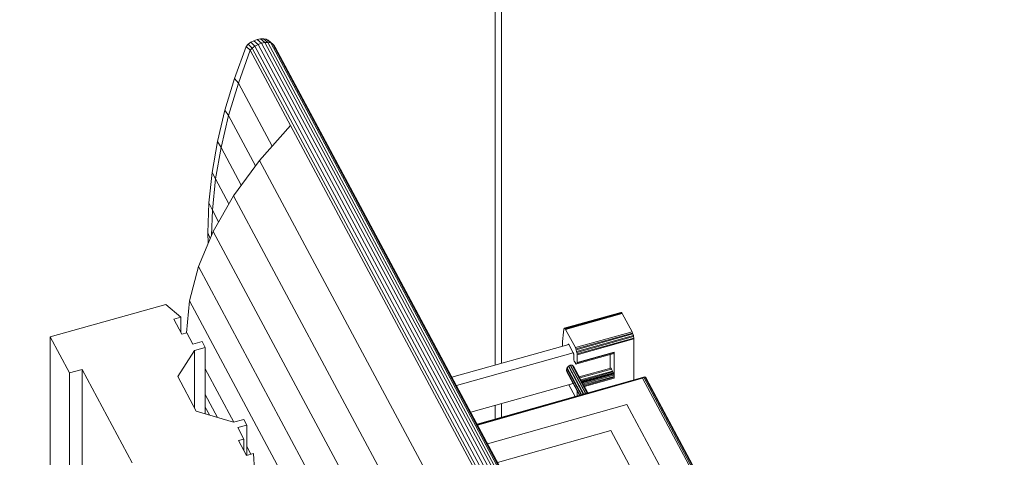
# Model space of a CAD drawing. Header units: millimetres. Extents: x -2220 to 52371, y -4077 to 6953.
# Tile 246 of 256: x 37272 to 37749, y 2515 to 2726. Entities that reach past the tile are written whole.
import ezdxf

# ---------------------------------------------------------------- set-up
doc = ezdxf.new("R2010")
doc.units = ezdxf.units.MM
doc.header["$MEASUREMENT"] = 0
doc.linetypes.add('Wipeout_Contour', pattern=[1000, 0, -1000])
for name, color, linetype in [('Nuevo_08_E_Envans secs', 7, 'Continuous'), ('Nuevo_09_EI_Mobiliari general', 7, 'Continuous'), ('Nuevo_Ventanas Archicad', 7, 'Continuous')]:
    doc.layers.add(name, color=color, linetype=linetype)
doc.layers.add('Nuevo_09_EI_Mobiliari general_Pluma_Nº__61', color=7, linetype='Continuous', lineweight=5, true_color=0x6a6a6a)
doc.layers.add('Nuevo_Ventanas Archicad_Pluma_Nº__1', color=7, linetype='Continuous', lineweight=5)
doc.layers.add('Nuevo_Ventanas Archicad_Pluma_Nº__47', color=7, linetype='Continuous', lineweight=20)

# ---------------------------------------------------------------- blocks, each defined once
blk = doc.blocks.new('Elem Sección_207_2', base_point=(42615.74, 4689.65))
at = {"layer": 'Nuevo_09_EI_Mobiliari general_Pluma_Nº__61', "color": 251, "linetype": 'Continuous', "lineweight": 5, "true_color": 0x6a6a6a}
for p, q in [((37382.83, 2714.42), (37384.11, 2715.37)), ((37384.11, 2715.37), (37385.59, 2716.15)), ((37386.17, 2713.53), (37384.11, 2715.37)), ((37385.59, 2716.15), (37387.19, 2716.72)), ((37385.59, 2716.15), (37387.68, 2714.33)), ((37387.19, 2716.72), (37388.78, 2717.04)), ((37387.19, 2716.72), (37389.31, 2714.91)), ((37388.78, 2717.04), (37390.27, 2717.09)), ((37388.78, 2717.04), (37390.94, 2715.24)), ((37389.31, 2714.91), (37390.94, 2715.24)), ((37390.27, 2717.09), (37392.45, 2715.29)), ((37390.27, 2717.09), (37391.54, 2716.85)), ((37390.94, 2715.24), (37392.45, 2715.29)), ((37390.94, 2715.24), (37552.07, 2414.27)), ((37391.54, 2716.85), (37392.52, 2716.36)), ((37391.54, 2716.85), (37393.76, 2715.05)), ((37392.45, 2715.29), (37553.53, 2414.42)), ((37392.45, 2715.29), (37393.76, 2715.05)), ((37392.52, 2716.36), (37394.75, 2714.54)), ((37393.76, 2715.05), (37554.74, 2414.35)), ((37393.76, 2715.05), (37394.75, 2714.54)), ((37376.23, 2697.88), (37381.85, 2713.38)), ((37378.13, 2695.69), (37383.87, 2711.5)), ((37381.85, 2713.38), (37382.83, 2714.42)), ((37383.87, 2711.5), (37381.85, 2713.38)), ((37384.87, 2712.56), (37382.83, 2714.42)), ((37383.87, 2711.5), (37384.87, 2712.56)), ((37545.02, 2410.49), (37383.87, 2711.5)), ((37384.87, 2712.56), (37386.17, 2713.53)), ((37546.02, 2411.55), (37384.87, 2712.56)), ((37386.17, 2713.53), (37387.68, 2714.33)), ((37547.32, 2412.52), (37386.17, 2713.53)), ((37387.68, 2714.33), (37389.31, 2714.91)), ((37387.68, 2714.33), (37548.84, 2413.32)), ((37389.31, 2714.91), (37550.47, 2413.9)), ((37394.75, 2714.54), (37555.56, 2414.19)), ((37394.75, 2714.54), (37395.38, 2713.81)), ((37395.38, 2713.81), (37555.88, 2414.03)), ((37395.84, 2712.95), (37395.99, 2713)), ((37395.99, 2713), (37556.11, 2413.91)), ((37371.61, 2682.53), (37376.23, 2697.88)), ((37378.13, 2695.69), (37376.23, 2697.88)), ((37373.42, 2680.02), (37378.13, 2695.69)), ((37394.46, 2665.18), (37378.13, 2695.69)), ((37368.01, 2667.36), (37371.61, 2682.53)), ((37373.42, 2680.02), (37371.61, 2682.53)), ((37369.75, 2664.54), (37373.42, 2680.02)), ((37386.46, 2655.67), (37373.42, 2680.02)), ((37388.35, 2658.27), (37403.31, 2675.18)), ((37365.44, 2652.39), (37368.01, 2667.36)), ((37367.12, 2649.27), (37369.75, 2664.54)), ((37369.75, 2664.54), (37368.01, 2667.36)), ((37379.56, 2646.21), (37369.75, 2664.54)), ((37375.85, 2641.11), (37388.35, 2658.27)), ((37510.62, 2429.89), (37388.35, 2658.27)), ((37363.89, 2637.66), (37365.44, 2652.39)), ((37367.12, 2649.27), (37365.44, 2652.39)), ((37365.54, 2634.23), (37367.12, 2649.27)), ((37373.59, 2637.18), (37367.12, 2649.27)), ((37365.96, 2623.93), (37375.85, 2641.11)), ((37498.12, 2412.73), (37375.85, 2641.11)), ((37363.37, 2623.18), (37363.89, 2637.66)), ((37365.54, 2634.23), (37363.89, 2637.66)), ((37365.1, 2621.88), (37365.54, 2634.23)), ((37368.6, 2628.52), (37365.54, 2634.23)), ((37358.81, 2606.94), (37365.96, 2623.93)), ((37363.37, 2623.18), (37363.56, 2618.22)), ((37364.54, 2620.55), (37363.37, 2623.18)), ((37488.23, 2395.55), (37365.96, 2623.93)), ((37354.48, 2590.35), (37358.81, 2606.94)), ((37481.07, 2378.56), (37358.81, 2606.94)), ((37287.07, 2572.83), (37343.09, 2588.48)), ((37343.09, 2588.48), (37350.24, 2582.35)), ((37353.07, 2574.84), (37354.48, 2590.35)), ((37476.75, 2361.97), (37354.48, 2590.35)), ((37350.24, 2582.35), (37346.87, 2581.41)), ((37350.24, 2582.35), (37350.24, 2575.11)), ((37563.21, 2584.75), (37535.78, 2577.08)), ((37563.32, 2584.72), (37535.89, 2577.06)), ((37563.51, 2584.68), (37536.07, 2577.01)), ((37563.64, 2584.5), (37536.21, 2576.83)), ((37563.87, 2584.18), (37536.44, 2576.51)), ((37563.32, 2584.72), (37563.21, 2584.75)), ((37563.51, 2584.68), (37563.32, 2584.72)), ((37563.64, 2584.5), (37563.51, 2584.68)), ((37563.87, 2584.18), (37563.64, 2584.5)), ((37568.58, 2575.38), (37563.87, 2584.18)), ((37346.87, 2581.41), (37350.74, 2574.18)), ((37535.67, 2576.84), (37535.78, 2577.08)), ((37535.78, 2577.08), (37535.78, 2577.08)), ((37535.78, 2577.08), (37535.89, 2577.06)), ((37535.89, 2577.06), (37536.07, 2577.01)), ((37536.07, 2577.01), (37536.21, 2576.83)), ((37287.07, 2200.77), (37287.07, 2572.83)), ((37296.38, 2555.43), (37287.07, 2572.83)), ((37350.74, 2574.18), (37353.24, 2574.88)), ((37353.24, 2574.88), (37356.17, 2569.43)), ((37535.22, 2573.95), (37535.08, 2571.99)), ((37535.22, 2573.95), (37535.36, 2574.96)), ((37535.36, 2574.96), (37535.6, 2576.7)), ((37535.6, 2576.7), (37535.67, 2576.84)), ((37536.21, 2576.83), (37536.44, 2576.51)), ((37536.44, 2576.51), (37541.15, 2567.71)), ((37568.58, 2575.38), (37541.15, 2567.71)), ((37568.85, 2574.7), (37541.42, 2567.04)), ((37541.58, 2566.65), (37569.01, 2574.32)), ((37541.78, 2565.83), (37569.21, 2573.5)), ((37541.9, 2565.36), (37569.33, 2573.03)), ((37541.97, 2564.63), (37569.4, 2572.29)), ((37568.85, 2574.7), (37568.58, 2575.38)), ((37569.01, 2574.32), (37568.85, 2574.7)), ((37569.21, 2573.5), (37569.01, 2574.32)), ((37569.33, 2573.03), (37569.21, 2573.5)), ((37569.4, 2572.29), (37569.33, 2573.03)), ((37569.45, 2571.87), (37569.4, 2572.29)), ((37356.17, 2569.43), (37360.55, 2570.65)), ((37362.08, 2567.79), (37356.95, 2566.36)), ((37360.55, 2570.65), (37362.08, 2567.79)), ((37362.08, 2567.79), (37362.08, 2535.71)), ((37537.95, 2569.23), (37481.42, 2553.43)), ((37534.99, 2570.86), (37534.94, 2568.7)), ((37534.94, 2568.7), (37534.94, 2568.39)), ((37535.08, 2571.99), (37534.99, 2570.86)), ((37537.69, 2569.23), (37537.67, 2569.15)), ((37537.71, 2569.37), (37537.69, 2569.23)), ((37537.69, 2569.23), (37537.9, 2569.29)), ((37537.71, 2569.37), (37537.75, 2569.38)), ((37537.81, 2569.4), (37537.75, 2569.38)), ((37537.86, 2569.34), (37537.81, 2569.4)), ((37537.81, 2569.4), (37537.81, 2569.4)), ((37537.81, 2569.4), (37537.81, 2569.4)), ((37537.95, 2569.23), (37537.86, 2569.34)), ((37540.1, 2565.2), (37537.95, 2569.23)), ((37541.15, 2567.71), (37541.42, 2567.04)), ((37542.01, 2564.2), (37569.45, 2571.87)), ((37569.45, 2552.09), (37569.45, 2571.87)), ((37356.95, 2566.36), (37348.83, 2553.69)), ((37356.95, 2566.36), (37356.95, 2538.52)), ((37483.6, 2549.35), (37540.12, 2565.15)), ((37540.19, 2564.99), (37540.1, 2565.2)), ((37540.24, 2564.86), (37540.19, 2564.99)), ((37540.3, 2564.61), (37540.24, 2564.86)), ((37540.34, 2564.46), (37540.3, 2564.61)), ((37540.34, 2564.46), (37540.34, 2564.46)), ((37540.36, 2564.23), (37540.34, 2564.46)), ((37540.37, 2564.09), (37540.36, 2564.23)), ((37540.37, 2564.09), (37540.37, 2564.09)), ((37540.37, 2563.17), (37540.37, 2564.09)), ((37540.37, 2561.71), (37540.37, 2563.17)), ((37541.42, 2567.04), (37541.58, 2566.65)), ((37541.58, 2566.65), (37541.78, 2565.83)), ((37541.58, 2566.65), (37541.58, 2566.65)), ((37541.78, 2565.83), (37541.9, 2565.36)), ((37541.9, 2565.36), (37541.97, 2564.63)), ((37541.9, 2559.81), (37559.81, 2564.82)), ((37541.97, 2560.28), (37559.89, 2565.28)), ((37541.97, 2564.63), (37542.01, 2564.2)), ((37559.93, 2565.55), (37542.01, 2560.54)), ((37542.01, 2564.2), (37542.01, 2560.54)), ((37558.05, 2557.72), (37558.05, 2564.32)), ((37559.5, 2564.72), (37559.7, 2564.79)), ((37559.7, 2564.79), (37559.81, 2564.82)), ((37559.81, 2564.82), (37559.89, 2565.28)), ((37559.89, 2565.28), (37559.93, 2565.55)), ((37559.93, 2565.55), (37559.93, 2552.84)), ((37537.11, 2557.8), (37537.23, 2557.96)), ((37537.23, 2557.96), (37537.77, 2558.67)), ((37537.23, 2557.96), (37544.19, 2544.94)), ((37537.77, 2558.67), (37537.94, 2558.76)), ((37537.77, 2558.67), (37545, 2545.17)), ((37537.94, 2558.76), (37538.68, 2559.18)), ((37537.94, 2558.76), (37545.19, 2545.22)), ((37538.68, 2559.18), (37538.85, 2559.18)), ((37538.68, 2559.18), (37546.03, 2545.46)), ((37538.85, 2559.18), (37539.59, 2559.18)), ((37546.17, 2545.5), (37538.85, 2559.18)), ((37539.59, 2559.18), (37539.71, 2559.09)), ((37546.82, 2545.68), (37539.59, 2559.18)), ((37539.71, 2559.09), (37540.26, 2558.68)), ((37546.88, 2545.7), (37539.71, 2559.09)), ((37547.17, 2545.78), (37540.26, 2558.68)), ((37540.66, 2561.19), (37540.37, 2561.71)), ((37541.15, 2560.27), (37540.66, 2561.19)), ((37541.3, 2560.07), (37541.15, 2560.27)), ((37541.58, 2559.72), (37541.3, 2560.07)), ((37541.78, 2559.78), (37541.58, 2559.72)), ((37541.9, 2559.81), (37541.78, 2559.78)), ((37541.97, 2560.28), (37541.9, 2559.81)), ((37542.01, 2560.54), (37541.97, 2560.28)), ((37302.6, 2557.17), (37296.38, 2555.43)), ((37296.38, 2202.76), (37296.38, 2555.43)), ((37302.6, 2203.88), (37302.6, 2557.17)), ((37326.82, 2511.94), (37302.6, 2557.17)), ((37348.83, 2553.69), (37357.77, 2536.99)), ((37375.89, 2531.66), (37362.08, 2557.46)), ((37493.63, 2530.62), (37574.74, 2553.59)), ((37493.66, 2530.56), (37574.26, 2553.39)), ((37536.86, 2556.79), (37537.06, 2557.62)), ((37536.91, 2556.64), (37536.86, 2556.79)), ((37536.86, 2556.79), (37543.34, 2544.7)), ((37537.11, 2555.93), (37536.91, 2556.64)), ((37536.91, 2556.64), (37543.31, 2544.69)), ((37537.06, 2557.62), (37537.11, 2557.8)), ((37537.06, 2557.62), (37543.9, 2544.85)), ((37537.11, 2557.8), (37544.02, 2544.89)), ((37537.11, 2555.93), (37543.15, 2544.64)), ((37558.29, 2557.79), (37543.02, 2553.53)), ((37558.57, 2557.27), (37543.3, 2553)), ((37559.06, 2556.35), (37543.79, 2552.08)), ((37559.25, 2555.94), (37544.01, 2551.68)), ((37559.41, 2555.55), (37544.21, 2551.3)), ((37544.39, 2550.96), (37559.53, 2555.19)), ((37544.55, 2550.68), (37559.61, 2554.89)), ((37544.78, 2550.24), (37559.73, 2554.42)), ((37545.09, 2549.66), (37559.85, 2553.78)), ((37545.3, 2549.28), (37559.89, 2553.36)), ((37558.29, 2557.79), (37558.57, 2557.27)), ((37558.57, 2557.27), (37559.06, 2556.35)), ((37559.06, 2556.35), (37559.25, 2555.94)), ((37559.25, 2555.94), (37559.41, 2555.55)), ((37559.41, 2555.55), (37559.53, 2555.19)), ((37559.53, 2555.19), (37559.61, 2554.89)), ((37559.61, 2554.89), (37559.73, 2554.42)), ((37559.73, 2554.42), (37559.85, 2553.78)), ((37559.85, 2553.78), (37559.89, 2553.36)), ((37559.89, 2553.36), (37559.93, 2552.84)), ((37573.71, 2552.85), (37574.26, 2553.39)), ((37574.26, 2553.39), (37574.74, 2553.59)), ((37574.26, 2553.39), (37745.45, 2233.63)), ((37574.74, 2553.59), (37746.78, 2232.23)), ((37574.74, 2553.59), (37575.12, 2553.43)), ((37575.12, 2553.43), (37575.41, 2552.93)), ((37575.12, 2553.43), (37747.86, 2230.78)), ((37490.53, 2536.41), (37540.13, 2550.27)), ((37493.84, 2530.23), (37573.71, 2552.85)), ((37538.05, 2549.69), (37541.07, 2544.05)), ((37559.93, 2552.84), (37545.54, 2548.82)), ((37573.71, 2552.85), (37743.92, 2234.93)), ((37575.41, 2552.93), (37748.66, 2229.32)), ((37367.99, 2533.96), (37362.08, 2545)), ((37542.01, 2546.76), (37542.01, 2544.32)), ((37364.12, 2535.11), (37362.08, 2538.91)), ((37566.03, 2540.22), (37498.7, 2521.15)), ((37726.52, 2240.46), (37566.03, 2540.22)), ((37357.77, 2536.99), (37375.81, 2531.63)), ((37375.81, 2531.63), (37380.7, 2533)), ((37382.19, 2530.22), (37377.81, 2528.99)), ((37380.7, 2533), (37382.19, 2530.22)), ((37382.19, 2530.22), (37382.19, 2515.55)), ((37377.81, 2528.99), (37380.77, 2523.46)), ((37558.35, 2527.59), (37503.56, 2512.07)), ((37709.11, 2245.98), (37558.35, 2527.59)), ((37380.77, 2523.46), (37378.27, 2522.76)), ((37378.27, 2522.76), (37382.14, 2515.54)), ((37380.77, 2523.46), (37380.77, 2518.09)), ((37384.21, 2516.12), (37382.19, 2519.89)), ((37382.14, 2515.54), (37385.51, 2516.48)), ((37385.51, 2516.48), (37385.93, 2508.46))]:
    blk.add_line(p, q, dxfattribs=at)
blk = doc.blocks.new('Elem Sección_215_2', base_point=(42615.74, 4689.65))
at = {"color": 254, "linetype": 'Wipeout_Contour', "lineweight": 0, "ltscale": 143828.340447}
blk.add_wipeout([(34277.41, 2000.49), (34280.51, 1996.47), (37436.31, 3264.38), (37433.22, 3268.39)], dxfattribs=at).dxf.layer = 'Nuevo_08_E_Envans secs'
at = {"color": 254, "linetype": 'Wipeout_Contour', "lineweight": 0, "ltscale": 250814.991909}
blk.add_wipeout([(34313.49, 1993.06), (34320.2, 1984.35), (34332.25, 1989.2), (35978.98, 2650.8), (36312.88, 2784.95), (37452.82, 3242.94), (37446.11, 3251.65)], dxfattribs=at).dxf.layer = 'Nuevo_08_E_Envans secs'
at = {"color": 254, "linetype": 'Wipeout_Contour', "lineweight": 0, "ltscale": 178251.750617}
blk.add_wipeout([(37439.41, 3260.36), (34294.73, 1996.92), (34301.44, 1988.21), (34313.49, 1993.06), (37446.11, 3251.65)], dxfattribs=at).dxf.layer = 'Nuevo_08_E_Envans secs'
blk = doc.blocks.new('Elem Sección_253_2', base_point=(42615.74, 4689.65))
at = {"layer": 'Nuevo_Ventanas Archicad_Pluma_Nº__1', "color": 7, "linetype": 'Continuous', "lineweight": 5}
for p, q in [((37505.38, 3253.53), (37505.38, 2560.12)), ((37505.38, 2540.56), (37505.38, 2533.95))]:
    blk.add_line(p, q, dxfattribs=at)
at = {"layer": 'Nuevo_Ventanas Archicad_Pluma_Nº__47', "color": 7, "linetype": 'Continuous', "lineweight": 20}
for p, q in [((37502.32, 2559.27), (37502.32, 3178.63)), ((37502.32, 2533.08), (37502.32, 2539.7))]:
    blk.add_line(p, q, dxfattribs=at)

msp = doc.modelspace()

# ---------------------------------------------------------------- block references
at = {"layer": 'Nuevo_09_EI_Mobiliari general', "lineweight": 0}
msp.add_blockref('Elem Sección_207_2', (42615.74, 4689.65), dxfattribs=at)

# ---------------------------------------------------------------- next in the draw order: block references
at = {"layer": 'Nuevo_08_E_Envans secs', "lineweight": 0}
msp.add_blockref('Elem Sección_215_2', (42615.74, 4689.65), dxfattribs=at)

# ---------------------------------------------------------------- next in the draw order: block references
at = {"layer": 'Nuevo_Ventanas Archicad', "lineweight": 0}
msp.add_blockref('Elem Sección_253_2', (42615.74, 4689.65), dxfattribs=at)

doc.saveas('drawing.dxf')
